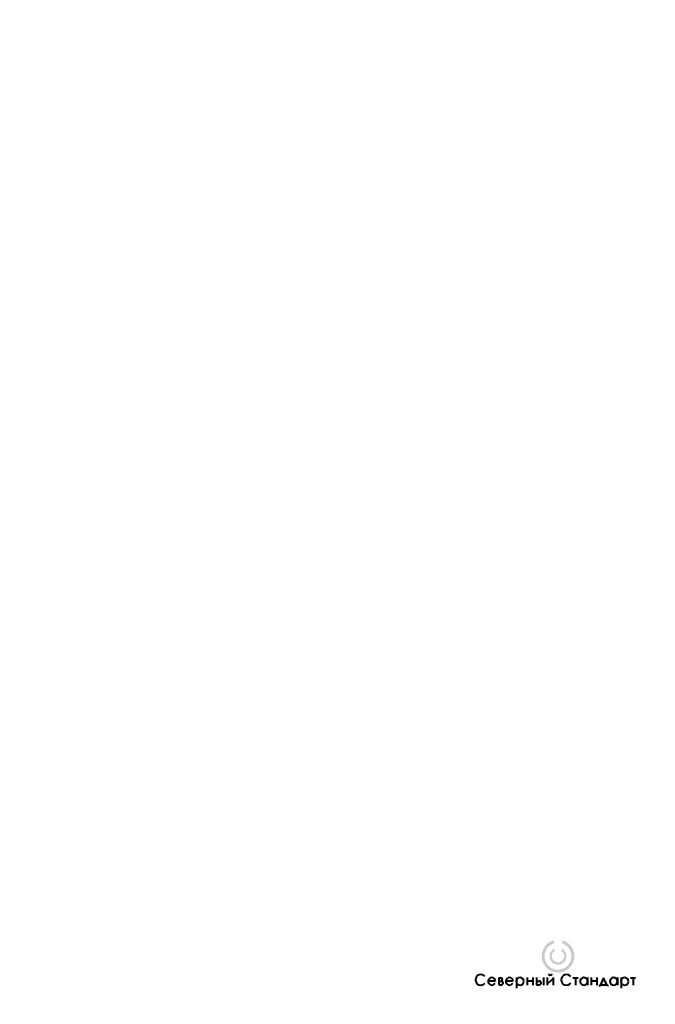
# Model space of a CAD drawing. Header units: millimetres. Extents: x 0 to 630, y 0 to 297.
# Tile 5 of 5: x 438 to 630, y 0 to 297. Entities that reach past the tile are written whole.
import ezdxf

# ---------------------------------------------------------------- set-up
doc = ezdxf.new("R2010")
doc.units = ezdxf.units.MM
doc.linetypes.add('K5LT32768', pattern=[0])

# ---------------------------------------------------------------- blocks, each defined once
blk = doc.blocks.new('U55')
at = {"true_color": 0xff00ff}
blk.add_hatch(color=6, dxfattribs=at).paths.add_polyline_path([(601.91, 19.26), (601.91, 18.38), (602.15, 18.29), (602.39, 18.19), (602.61, 18.07), (602.83, 17.94), (603.04, 17.8), (603.24, 17.64), (603.43, 17.47), (603.61, 17.29), (603.78, 17.1), (603.94, 16.89), (604.08, 16.68), (604.21, 16.46), (604.33, 16.23), (604.43, 16), (604.51, 15.76), (604.58, 15.51), (604.64, 15.27), (604.68, 15.01), (604.7, 14.76), (604.71, 14.51), (604.7, 14.25), (604.68, 14), (604.64, 13.75), (604.58, 13.5), (604.51, 13.25), (604.43, 13.01), (604.32, 12.78), (604.21, 12.55), (604.08, 12.33), (603.94, 12.12), (603.78, 11.92), (603.61, 11.73), (603.43, 11.54), (603.24, 11.38), (603.04, 11.22), (602.83, 11.07), (602.61, 10.94), (602.38, 10.83), (602.15, 10.73), (601.91, 10.64), (601.66, 10.57), (601.41, 10.51), (601.16, 10.47), (600.91, 10.44), (600.65, 10.44), (600.4, 10.44), (600.14, 10.47), (599.89, 10.5), (599.64, 10.56), (599.4, 10.63), (599.16, 10.71), (598.92, 10.81), (598.69, 10.93), (598.47, 11.06), (598.26, 11.2), (598.06, 11.36), (597.87, 11.52), (597.68, 11.7), (597.51, 11.89), (597.36, 12.09), (597.21, 12.3), (597.08, 12.52), (596.96, 12.75), (596.86, 12.98), (596.77, 13.22), (596.7, 13.47), (596.64, 13.72), (596.6, 13.97), (596.57, 14.22), (596.56, 14.48), (596.56, 14.51), (596.57, 14.76), (596.6, 15.02), (596.64, 15.27), (596.69, 15.52), (596.76, 15.76), (596.85, 16), (596.95, 16.24), (597.07, 16.47), (597.2, 16.69), (597.34, 16.9), (597.5, 17.1), (597.66, 17.29), (597.84, 17.47), (598.03, 17.64), (598.24, 17.8), (598.45, 17.94), (598.67, 18.07), (598.89, 18.19), (599.13, 18.29), (599.37, 18.38), (599.38, 18.38), (599.38, 19.26), (599.11, 19.18), (598.85, 19.09), (598.59, 18.98), (598.34, 18.85), (598.09, 18.72), (597.86, 18.56), (597.63, 18.4), (597.41, 18.22), (597.21, 18.03), (597.01, 17.83), (596.83, 17.62), (596.66, 17.4), (596.5, 17.16), (596.35, 16.92), (596.22, 16.68), (596.11, 16.42), (596.01, 16.16), (595.92, 15.89), (595.85, 15.62), (595.79, 15.35), (595.75, 15.07), (595.73, 14.79), (595.72, 14.51), (595.72, 14.51), (595.73, 14.23), (595.75, 13.95), (595.79, 13.67), (595.85, 13.4), (595.92, 13.12), (596.01, 12.86), (596.11, 12.6), (596.22, 12.34), (596.35, 12.09), (596.5, 11.85), (596.66, 11.62), (596.83, 11.4), (597.01, 11.19), (597.21, 10.99), (597.41, 10.8), (597.63, 10.62), (597.86, 10.45), (598.09, 10.3), (598.34, 10.16), (598.59, 10.04), (598.85, 9.93), (599.11, 9.83), (599.38, 9.75), (599.65, 9.69), (599.93, 9.64), (600.21, 9.61), (600.49, 9.59), (600.77, 9.59), (601.05, 9.61), (601.33, 9.64), (601.6, 9.69), (601.88, 9.75), (602.15, 9.83), (602.41, 9.92), (602.67, 10.03), (602.92, 10.15), (603.16, 10.29), (603.4, 10.44), (603.63, 10.61), (603.85, 10.78), (604.05, 10.97), (604.25, 11.17), (604.43, 11.38), (604.61, 11.6), (604.77, 11.84), (604.91, 12.07), (605.04, 12.32), (605.16, 12.58), (605.26, 12.84), (605.35, 13.1), (605.42, 13.38), (605.48, 13.65), (605.52, 13.93), (605.55, 14.21), (605.56, 14.49), (605.56, 14.51), (605.55, 14.79), (605.52, 15.07), (605.48, 15.35), (605.43, 15.62), (605.36, 15.89), (605.27, 16.16), (605.17, 16.42), (605.05, 16.68), (604.92, 16.92), (604.78, 17.16), (604.62, 17.4), (604.45, 17.62), (604.26, 17.83), (604.07, 18.03), (603.86, 18.22), (603.65, 18.4), (603.42, 18.56), (603.18, 18.72), (602.94, 18.85), (602.69, 18.98), (602.43, 19.09), (602.17, 19.18)])
at = {"true_color": 0x0000ff}
blk.add_hatch(color=5, dxfattribs=at).paths.add_polyline_path([(601.69, 16.81), (601.69, 16.06), (601.83, 15.96), (601.96, 15.84), (602.08, 15.72), (602.18, 15.58), (602.28, 15.43), (602.35, 15.28), (602.42, 15.12), (602.47, 14.95), (602.5, 14.78), (602.52, 14.61), (602.52, 14.51), (602.51, 14.34), (602.49, 14.16), (602.45, 13.99), (602.39, 13.83), (602.32, 13.67), (602.24, 13.52), (602.14, 13.38), (602.03, 13.24), (601.91, 13.12), (601.77, 13.01), (601.63, 12.91), (601.48, 12.83), (601.32, 12.76), (601.16, 12.7), (600.99, 12.66), (600.82, 12.64), (600.64, 12.63), (600.47, 12.63), (600.3, 12.66), (600.13, 12.7), (599.96, 12.75), (599.81, 12.82), (599.65, 12.91), (599.51, 13), (599.38, 13.11), (599.25, 13.24), (599.14, 13.37), (599.04, 13.51), (598.96, 13.66), (598.89, 13.82), (598.83, 13.98), (598.79, 14.15), (598.77, 14.32), (598.76, 14.5), (598.76, 14.51), (598.76, 14.68), (598.79, 14.85), (598.83, 15.02), (598.88, 15.19), (598.95, 15.35), (599.04, 15.5), (599.14, 15.64), (599.25, 15.77), (599.37, 15.9), (599.5, 16.01), (599.59, 16.07), (599.59, 16.81), (599.41, 16.72), (599.24, 16.62), (599.08, 16.5), (598.92, 16.37), (598.78, 16.23), (598.65, 16.08), (598.53, 15.91), (598.43, 15.74), (598.34, 15.56), (598.26, 15.38), (598.2, 15.18), (598.15, 14.99), (598.12, 14.79), (598.11, 14.59), (598.11, 14.51), (598.11, 14.31), (598.14, 14.11), (598.18, 13.91), (598.23, 13.72), (598.3, 13.53), (598.39, 13.35), (598.49, 13.17), (598.6, 13), (598.73, 12.85), (598.86, 12.7), (599.01, 12.57), (599.17, 12.44), (599.34, 12.33), (599.52, 12.24), (599.7, 12.16), (599.89, 12.09), (600.09, 12.04), (600.29, 12), (600.49, 11.98), (600.69, 11.98), (600.89, 11.99), (601.09, 12.02), (601.28, 12.06), (601.48, 12.12), (601.66, 12.19), (601.84, 12.28), (602.02, 12.38), (602.18, 12.5), (602.33, 12.63), (602.48, 12.77), (602.61, 12.92), (602.73, 13.08), (602.84, 13.25), (602.93, 13.43), (603.01, 13.62), (603.07, 13.81), (603.12, 14.01), (603.15, 14.2), (603.17, 14.4), (603.17, 14.51), (603.16, 14.71), (603.14, 14.91), (603.1, 15.11), (603.04, 15.3), (602.97, 15.49), (602.89, 15.67), (602.79, 15.85), (602.67, 16.01), (602.55, 16.17), (602.41, 16.32), (602.26, 16.45), (602.1, 16.57), (601.93, 16.68), (601.76, 16.78)])
at = {"color": 7, "linetype": 'K5LT32768', "lineweight": 40}
for p, q in [((579.52, 7.07), (581.76, 7.07)), ((582.73, 8.03), (582.73, 5.86)), ((582.73, 8.03), (583.5, 8.03)), ((582.73, 7), (583.5, 7)), ((584.85, 7.07), (587.09, 7.07)), ((588.06, 8.13), (588.06, 4.89)), ((591.32, 8.12), (591.32, 5.76)), ((591.32, 7.04), (593.04, 7.04)), ((593.04, 8.12), (593.04, 5.76)), ((594.19, 8.12), (594.19, 5.86)), ((594.19, 7), (594.96, 7)), ((596.27, 8.12), (596.27, 5.76)), ((597.37, 8.12), (597.37, 5.76)), ((597.37, 6.06), (599.2, 7.83)), ((599.2, 8.12), (599.2, 5.76)), ((605.12, 8.02), (606.69, 8.02)), ((605.92, 8.02), (605.92, 5.76)), ((609.54, 8.12), (609.54, 5.76)), ((610.66, 8.12), (610.66, 5.76)), ((610.66, 7.04), (612.38, 7.04)), ((612.38, 8.12), (612.38, 5.76)), ((614.4, 7.99), (613.48, 5.84)), ((615.33, 5.84), (614.4, 7.99)), ((618.54, 8.12), (618.54, 5.76)), ((619.65, 8.13), (619.65, 4.89)), ((622.49, 8.02), (624.06, 8.02)), ((623.28, 8.02), (623.28, 5.76)), ((582.73, 5.86), (583.5, 5.86)), ((594.19, 5.86), (594.96, 5.86)), ((613.23, 5.4), (613.23, 5.84)), ((613.23, 5.84), (615.55, 5.84)), ((615.55, 5.84), (615.55, 5.45))]:
    blk.add_line(p, q, dxfattribs=at)
for centre, radius, start, end in [((577.32, 7.38), 1.6, 37.074, 321.6008), ((598.3, 9.6), 0.828, 216.4819, 323.681), ((603.21, 7.38), 1.6, 37.074, 321.6008), ((580.64, 6.92), 1.13, 7.3391, 332.5516), ((583.32, 7.52), 0.534, 281.1083, 70.9439), ((583.5, 6.43), 0.571, 270, 90), ((585.97, 6.92), 1.13, 7.3391, 332.5516), ((589.18, 6.92), 1.13, 0, 180), ((589.18, 6.92), 1.13, 180, 0), ((594.96, 6.43), 0.571, 270, 90), ((608.44, 6.92), 1.13, 7.3391, 3.7582), ((617.44, 6.92), 1.13, 7.3391, 3.7582), ((620.77, 6.92), 1.13, 0, 180), ((620.77, 6.92), 1.13, 180, 0)]:
    blk.add_arc(centre, radius, start, end, dxfattribs=at)

msp = doc.modelspace()

# ---------------------------------------------------------------- block references
msp.add_blockref('U55', (0, 0))

doc.saveas('drawing.dxf')
